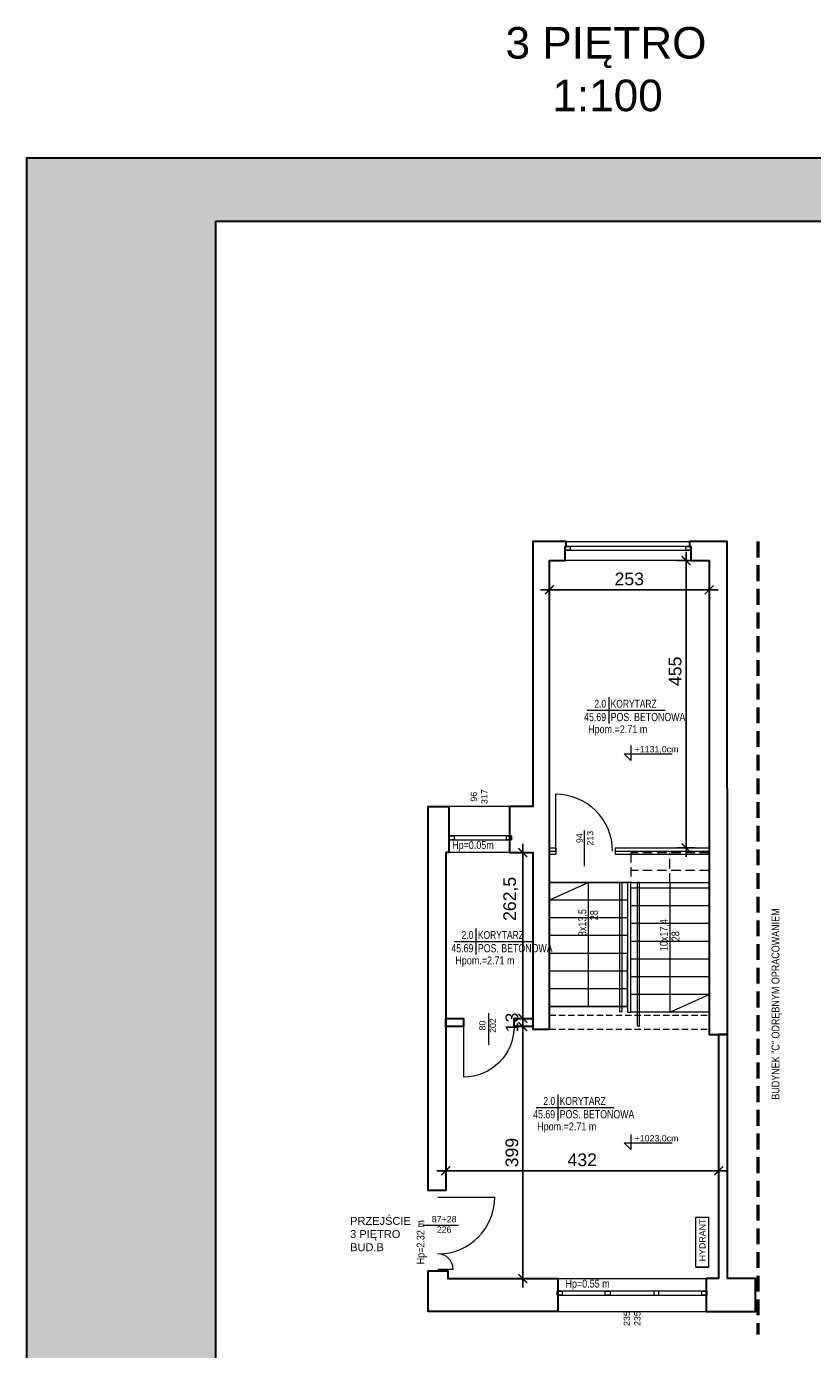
# Model space of a CAD drawing. Header units: millimetres. Extents: x 2046 to 20985, y -3049 to 4498.
# Tile 8 of 19: x 2046 to 3291, y 2224 to 4319. Entities that reach past the tile are written whole.
import ezdxf
from ezdxf.enums import TextEntityAlignment as Align

# ---------------------------------------------------------------- set-up
doc = ezdxf.new("R2010")
doc.units = ezdxf.units.MM
doc.linetypes.add('DASHED', pattern=[0.75, 0.5, -0.25])
doc.layers.get('0').update_dxf_attribs({"lineweight": 18})
for name, color, linetype, lineweight in [('!MARIUSZ', 220, 'Continuous', 35), ('BA_drz', 7, 'Continuous', 18), ('BA_met', 7, 'Continuous', 18), ('BA_txc', 1, 'Continuous', 18), ('BA_txs', 2, 'Continuous', 18), ('PG_OKNA', 7, 'Continuous', 18), ('PG_PARAPETY_WEWN.', 2, 'Continuous', 18), ('PG_PARAPETY_ZEWN.', 1, 'Continuous', 18), ('PG_PODCIĄGI', 1, 'DASHED', 18), ('PG_SCHODY', 2, 'Continuous', 18), ('PG_WIDOKOWE_CIENKIE', 1, 'Continuous', 18), ('PG_ŚCIANY_SŁUPY', 4, 'Continuous', 30), ('Przekrojowa', 60, 'Continuous', 18), ('Wymiarowa zewnętrzna', 50, 'Continuous', 18)]:
    doc.layers.add(name, color=color, linetype=linetype, lineweight=lineweight)
doc.styles.add('BIKTS', font='bikromsw.shx', dxfattribs={"width": 0.85})
doc.styles.add('ROMANS', font='bikromsw.shx', dxfattribs={"width": 0.8})
doc.styles.get("Standard").update_dxf_attribs({"font": 'arial.ttf'})
doc.dimstyles.new('Styl 50', dxfattribs={"dimscale": 0, "dimtxt": 12.5, "dimasz": 8, "dimexe": 17.5, "dimexo": 0, "dimgap": 5, "dimtad": 1, "dimdec": 1, "dimtxsty": 'Standard', "dimblk": 'ARCHTICK', "dimcen": 6, "dimdle": 8, "dimadec": 0, "dimazin": 0, "dimtfac": 1, "dimtdec": 1, "dimtmove": 1, "dimatfit": 3, "dimldrblk": 'ARCHTICK', "dimfxl": 17.5, "dimfxlon": 1, "dimarcsym": 0})

# ---------------------------------------------------------------- blocks, each defined once
blk = doc.blocks.new('dr1h901')
at = {"color": 0}
blk.add_line((-0.5, 0), (-0.5, 1), dxfattribs=at)
blk.add_line((0, 0.362), (0, -0.266))
blk.add_arc((-0.5, 0), 1, 0, 90, dxfattribs=at)
blk = doc.blocks.new('schody_3p')
at = {"layer": 'PG_PODCIĄGI', "color": 18, "ltscale": 30, "true_color": 0x000000}
for points in [[(5419.5, 3820), (5419.5, 3867), (5295.5, 3867), (5295.5, 3820)], [(5357.5, 3820), (5357.5, 3867)], [(5419.5, 3839), (5295.5, 3839)], [(5290.5, 3708), (5166.5, 3708)], [(5290.5, 3708), (5166.5, 3708)]]:
    blk.add_lwpolyline(points, dxfattribs=at)
at = {"layer": 'PG_PODCIĄGI', "color": 18, "ltscale": 20, "true_color": 0x000000}
for points in [[(5166.5, 3610), (5419.5, 3610)], [(5166.5, 3588), (5419.5, 3588)]]:
    blk.add_lwpolyline(points, dxfattribs=at)
at = {"layer": 'PG_SCHODY', "color": 18, "true_color": 0x000000}
for points in [[(5290.5, 3820), (5166.5, 3820)], [(5309.5, 3593), (5309.5, 3820), (5305.5, 3820), (5305.5, 3593), (5309.7, 3593)], [(5419.5, 3811), (5295.5, 3811)], [(5290.5, 3792), (5166.5, 3792)], [(5419.5, 3783), (5295.5, 3783)], [(5290.5, 3764), (5166.5, 3764)], [(5419.5, 3755), (5295.5, 3755)], [(5290.5, 3736), (5166.5, 3736)], [(5419.5, 3727), (5295.5, 3727)], [(5290.5, 3708), (5166.5, 3708)], [(5166.5, 3624), (5290.5, 3624), (5290.5, 3704.4)], [(5419.5, 3699), (5295.5, 3699)], [(5290.5, 3680), (5166.5, 3680)], [(5419.5, 3671), (5295.5, 3671)], [(5290.5, 3652), (5166.5, 3652)], [(5419.5, 3643), (5295.5, 3643)], [(5290.5, 3624), (5166.5, 3624)]]:
    blk.add_lwpolyline(points, dxfattribs=at)
for points in [[(5166.5, 3820), (5290.5, 3820), (5290.5, 3624), (5166.5, 3624)], [(5277.5, 3616), (5281.7, 3616), (5281.7, 3820), (5277.5, 3820)], [(5295.5, 3820), (5290.5, 3820), (5290.5, 3615), (5295.5, 3615)], [(5295.5, 3820), (5419.5, 3820), (5419.5, 3615), (5295.5, 3615)]]:
    blk.add_lwpolyline(points, close=True, dxfattribs=at)
at = {"layer": 'PG_WIDOKOWE_CIENKIE', "color": 18, "true_color": 0x000000}
for points in [[(5228.5, 3624), (5228.5, 3820), (5166.5, 3792)], [(5357.5, 3820), (5357.5, 3615), (5419.5, 3643)]]:
    blk.add_lwpolyline(points, dxfattribs=at)
at = {"layer": 'BA_txs', "color": 18, "true_color": 0x000000, "style": 'BIKTS', "width": 0.85}
for s, p in [('8x13,5', (5225, 3735.3)), ('28', (5243.4, 3760.5)), ('10x17,4', (5354, 3711.6)), ('28', (5372.4, 3727.2))]:
    blk.add_text(s, height=12.5, rotation=90, dxfattribs=at).set_placement(p)
blk = doc.blocks.new('bikmet')
blk.add_line((0, 1.65), (0, -1.65))
at = {"style": 'ROMANS', "width": 0.8}
blk.add_attdef('NRPOM', text='', height=1, dxfattribs=at).set_placement((-0.33, 0.33), align=Align.RIGHT)
blk.add_attdef('NWAPOM', (0.25, 0.33), '', height=1, dxfattribs=at)
blk.add_attdef('RAREA', text='', height=1.04, dxfattribs=at).set_placement((-0.33, -0.33), align=Align.TOP_RIGHT)
blk.add_attdef('PODLOGA', text='', height=1.04, dxfattribs=at).set_placement((0.25, -0.33), align=Align.TOP_LEFT)
blk = doc.blocks.new('_ArchTick')
at = {"color": 0, "linetype": 'ByBlock', "const_width": 0.15}
blk.add_lwpolyline([(-0.5, -0.5), (0.5, 0.5)], dxfattribs=at)
blk = doc.blocks.new('*D66')
at = {"layer": 'Defpoints', "color": 0, "transparency": 16777216}
for p in [(2874.3, 3472.9), (3127.3, 3472.9), (3127.3, 3426.5)]:
    blk.add_point(p, dxfattribs=at)
at = {"layer": 'Wymiarowa zewnętrzna', "color": 0, "lineweight": -2, "transparency": 16777216}
for p, q in [((2874.3, 3440.5), (2874.3, 3412.5)), ((3127.3, 3440.5), (3127.3, 3412.5)), ((2860.3, 3426.5), (3141.3, 3426.5))]:
    blk.add_line(p, q, dxfattribs=at)
at = {"layer": 'Wymiarowa zewnętrzna', "color": 0, "lineweight": -2, "transparency": 16777216, "xscale": 14, "yscale": 14, "zscale": 14, "rotation": 180}
blk.add_blockref('_ArchTick', (2874.3, 3426.5), dxfattribs=at)
at = {"layer": 'Wymiarowa zewnętrzna', "color": 0, "lineweight": -2, "transparency": 16777216, "xscale": 14, "yscale": 14, "zscale": 14}
blk.add_blockref('_ArchTick', (3127.3, 3426.5), dxfattribs=at)
at = {"layer": 'Wymiarowa zewnętrzna', "color": 0, "lineweight": 0, "transparency": 16777216, "insert": (3000.8, 3443.7), "char_height": 20, "attachment_point": 5}
blk.add_mtext('253', dxfattribs=at)
blk = doc.blocks.new('*D67')
at = {"layer": 'Defpoints', "color": 0, "transparency": 16777216}
for p in [(3127.3, 3472.9), (3090.7, 3017.9), (3127.3, 3017.9)]:
    blk.add_point(p, dxfattribs=at)
at = {"layer": 'Wymiarowa zewnętrzna', "color": 0, "lineweight": -2, "transparency": 16777216}
for p, q in [((3090.7, 3486.9), (3090.7, 3003.9)), ((3104.7, 3472.9), (3076.7, 3472.9)), ((3104.7, 3017.9), (3076.7, 3017.9))]:
    blk.add_line(p, q, dxfattribs=at)
at = {"layer": 'Wymiarowa zewnętrzna', "color": 0, "lineweight": -2, "transparency": 16777216, "xscale": 14, "yscale": 14, "zscale": 14}
for p, rotation in [((3090.7, 3472.9), 90), ((3090.7, 3017.9), 270)]:
    blk.add_blockref('_ArchTick', p, dxfattribs=dict(at, rotation=rotation))
at = {"layer": 'Wymiarowa zewnętrzna', "color": 0, "lineweight": 0, "transparency": 16777216, "insert": (3073.5, 3297.5), "char_height": 20, "attachment_point": 5, "rotation": 90}
blk.add_mtext('455', dxfattribs=at)
blk = doc.blocks.new('*D68')
at = {"layer": 'Defpoints', "color": 0, "transparency": 16777216}
for p in [(3142.3, 2506.6), (2710.3, 2475.4), (3142.3, 2475.4)]:
    blk.add_point(p, dxfattribs=at)
at = {"layer": 'Wymiarowa zewnętrzna', "color": 0, "lineweight": -2, "transparency": 16777216}
for p, q in [((2710.3, 2492.6), (2710.3, 2520.6)), ((3142.3, 2492.6), (3142.3, 2520.6)), ((2696.3, 2506.6), (3156.3, 2506.6))]:
    blk.add_line(p, q, dxfattribs=at)
at = {"layer": 'Wymiarowa zewnętrzna', "color": 0, "lineweight": -2, "transparency": 16777216, "xscale": 14, "yscale": 14, "zscale": 14, "rotation": 180}
blk.add_blockref('_ArchTick', (2710.3, 2506.6), dxfattribs=at)
at = {"layer": 'Wymiarowa zewnętrzna', "color": 0, "lineweight": -2, "transparency": 16777216, "xscale": 14, "yscale": 14, "zscale": 14}
blk.add_blockref('_ArchTick', (3142.3, 2506.6), dxfattribs=at)
at = {"layer": 'Wymiarowa zewnętrzna', "color": 0, "lineweight": 0, "transparency": 16777216, "insert": (2926.3, 2523.8), "char_height": 20, "attachment_point": 5}
blk.add_mtext('432', dxfattribs=at)
blk = doc.blocks.new('*D69')
at = {"layer": 'Defpoints', "color": 0, "transparency": 16777216}
for p in [(2848.3, 3010.4), (2832.2, 2747.9), (2848.3, 2747.9)]:
    blk.add_point(p, dxfattribs=at)
at = {"layer": 'Wymiarowa zewnętrzna', "color": 0, "lineweight": -2, "transparency": 16777216}
for p, q in [((2832.2, 3024.4), (2832.2, 2733.9)), ((2846.2, 3010.4), (2818.2, 3010.4)), ((2846.2, 2747.9), (2818.2, 2747.9))]:
    blk.add_line(p, q, dxfattribs=at)
at = {"layer": 'Wymiarowa zewnętrzna', "color": 0, "lineweight": -2, "transparency": 16777216, "xscale": 14, "yscale": 14, "zscale": 14}
for p, rotation in [((2832.2, 3010.4), 90), ((2832.2, 2747.9), 270)]:
    blk.add_blockref('_ArchTick', p, dxfattribs=dict(at, rotation=rotation))
at = {"layer": 'Wymiarowa zewnętrzna', "color": 0, "lineweight": 0, "transparency": 16777216, "insert": (2813.2, 2937.1), "char_height": 20, "attachment_point": 5, "rotation": 90}
blk.add_mtext('262,5', dxfattribs=at)
blk = doc.blocks.new('*D70')
at = {"layer": 'Defpoints', "color": 0, "transparency": 16777216}
for p in [(2848.3, 2747.9), (2832.2, 2734.9), (2848.3, 2734.9)]:
    blk.add_point(p, dxfattribs=at)
at = {"layer": 'Wymiarowa zewnętrzna', "color": 0, "lineweight": -2, "transparency": 16777216}
for p, q in [((2846.2, 2747.9), (2818.2, 2747.9)), ((2832.2, 2747.9), (2832.2, 2761.9)), ((2832.2, 2747.9), (2832.2, 2734.9)), ((2846.2, 2734.9), (2818.2, 2734.9)), ((2832.2, 2734.9), (2832.2, 2720.9))]:
    blk.add_line(p, q, dxfattribs=at)
at = {"layer": 'Wymiarowa zewnętrzna', "color": 0, "lineweight": -2, "transparency": 16777216, "xscale": 14, "yscale": 14, "zscale": 14}
for p, rotation in [((2832.2, 2747.9), 270), ((2832.2, 2734.9), 90)]:
    blk.add_blockref('_ArchTick', p, dxfattribs=dict(at, rotation=rotation))
at = {"layer": 'Wymiarowa zewnętrzna', "color": 0, "lineweight": 0, "transparency": 16777216, "insert": (2815, 2741.4), "char_height": 20, "attachment_point": 5, "rotation": 90}
blk.add_mtext('13', dxfattribs=at)
blk = doc.blocks.new('*D71')
at = {"layer": 'Defpoints', "color": 0, "transparency": 16777216}
for p in [(2848.3, 2734.9), (2832.2, 2335.9), (2887.8, 2335.9)]:
    blk.add_point(p, dxfattribs=at)
at = {"layer": 'Wymiarowa zewnętrzna', "color": 0, "lineweight": -2, "transparency": 16777216}
for p, q in [((2832.2, 2748.9), (2832.2, 2321.9)), ((2846.2, 2734.9), (2818.2, 2734.9)), ((2846.2, 2335.9), (2818.2, 2335.9))]:
    blk.add_line(p, q, dxfattribs=at)
at = {"layer": 'Wymiarowa zewnętrzna', "color": 0, "lineweight": -2, "transparency": 16777216, "xscale": 14, "yscale": 14, "zscale": 14}
for p, rotation in [((2832.2, 2734.9), 90), ((2832.2, 2335.9), 270)]:
    blk.add_blockref('_ArchTick', p, dxfattribs=dict(at, rotation=rotation))
at = {"layer": 'Wymiarowa zewnętrzna', "color": 0, "lineweight": 0, "transparency": 16777216, "insert": (2815, 2535.4), "char_height": 20, "attachment_point": 5, "rotation": 90}
blk.add_mtext('399', dxfattribs=at)
blk = doc.blocks.new('A$C4CFE6BD2')
at = {"true_color": 0xffffff}
h = blk.add_hatch(color=7, dxfattribs=at)
h.dxf.hatch_style = 1
h.paths.add_polyline_path([(100, 2870), (-2000, 2870), (-2000, -100), (100, -100)])
h.paths.add_polyline_path([(-1700, 2770), (0, 2770), (0, 0), (-1700, 0)], flags=16)
at = {"layer": 'PG_ŚCIANY_SŁUPY'}
blk.add_lwpolyline([(100, -100), (100, 2870), (-2000, 2870), (-2000, -100)], dxfattribs=at)
at = {"layer": 'Przekrojowa', "color": 18, "lineweight": 30, "true_color": 0x000000}
for p, q in [((-1700, 0), (-1700, 2770)), ((-1700, 2770), (0, 2770))]:
    blk.add_line(p, q, dxfattribs=at)

msp = doc.modelspace()

# ---------------------------------------------------------------- linework, layer by layer
at = {"layer": '!MARIUSZ', "color": 18, "linetype": 'DASHED', "lineweight": 50, "ltscale": 50, "true_color": 0x000000}
msp.add_line((3204.39, 3502.9), (3204.39, 2247.26), dxfattribs=at)
at = {"color": 18, "true_color": 0x000000}
msp.add_line((3106.07, 2354.11), (3126.07, 2354.11), dxfattribs=at)
msp.add_lwpolyline([(3106.07, 2433.3), (3126.07, 2433.3), (3126.07, 2354.11), (3106.07, 2354.11)], close=True, dxfattribs=at)
at = {"layer": 'BA_drz', "color": 18, "true_color": 0x000000}
msp.add_line((2697.76, 2350.87), (2721.76, 2350.87), dxfattribs=at)
msp.add_arc((2697.76, 2350.87), 24, 0, 90, dxfattribs=at)
at = {"layer": 'BA_met', "color": 18, "true_color": 0x000000}
for points in [[(2933.88, 3235.73), (3057.68, 3235.73)], [(2723.62, 2869.61), (2847.42, 2869.61)], [(2853.14, 2606.71), (2976.94, 2606.71)]]:
    msp.add_lwpolyline(points, dxfattribs=at)
at = {"layer": 'BA_txc', "color": 18, "true_color": 0x000000}
for p, q in [((3003.26, 3156.3), (2992.67, 3166.64)), ((2992.67, 3166.64), (3068.9, 3166.64)), ((3003.26, 3180.04), (3003.26, 3156.3)), ((3003.26, 2564), (3003.26, 2540.25)), ((3003.26, 2540.25), (2992.67, 2550.6)), ((2992.67, 2550.6), (3068.9, 2550.6))]:
    msp.add_line(p, q, dxfattribs=at)
at = {"layer": 'PG_OKNA', "color": 18, "true_color": 0x000000}
for points in [[(2899.26, 3495.37), (2899.26, 3489.37), (3098.26, 3489.37), (3098.26, 3495.37), (2899.26, 3495.37)], [(2886.76, 2315.87), (2886.76, 2309.87), (3123.76, 2309.87), (3123.76, 2315.87), (2886.76, 2315.87)]]:
    msp.add_lwpolyline(points, dxfattribs=at)
for points in [[(2899.26, 3495.37), (2907.26, 3495.37), (2907.26, 3489.37), (2899.26, 3489.37)], [(3090.26, 3495.37), (3098.26, 3495.37), (3098.26, 3489.37), (3090.26, 3489.37)], [(2715.26, 3036.87), (2715.26, 3030.87), (2814.26, 3030.87), (2814.26, 3036.87)], [(2715.26, 3036.87), (2723.26, 3036.87), (2723.26, 3030.87), (2715.26, 3030.87)], [(2806.26, 3036.87), (2814.26, 3036.87), (2814.26, 3030.87), (2806.26, 3030.87)], [(2886.76, 2315.87), (2894.76, 2315.87), (2894.76, 2309.87), (2886.76, 2309.87)], [(2962.76, 2315.87), (2970.76, 2315.87), (2970.76, 2309.87), (2962.76, 2309.87)], [(3047.76, 2315.87), (3039.76, 2315.87), (3039.76, 2309.87), (3047.76, 2309.87)], [(3115.76, 2315.87), (3123.76, 2315.87), (3123.76, 2309.87), (3115.76, 2309.87)]]:
    msp.add_lwpolyline(points, close=True, dxfattribs=at)
at = {"layer": 'PG_PARAPETY_WEWN.', "color": 18, "true_color": 0x000000}
for points in [[(3098.26, 3472.87), (2899.26, 3472.87)], [(2815.26, 3010.37), (2715.26, 3010.37)], [(2887.76, 2335.87), (3122.76, 2335.87)], [(2887.76, 2283.87), (3122.76, 2283.87)]]:
    msp.add_lwpolyline(points, dxfattribs=at)
at = {"layer": 'PG_PARAPETY_ZEWN.', "color": 18, "true_color": 0x000000}
for points in [[(2900.76, 3502.87), (3096.26, 3502.87)], [(2815.26, 3083.37), (2715.26, 3083.37)]]:
    msp.add_lwpolyline(points, dxfattribs=at)
at = {"layer": 'PG_SCHODY', "color": 18, "true_color": 0x000000}
msp.add_lwpolyline([(3116.26, 2315.87), (2894.76, 2315.87)], dxfattribs=at)
at = {"layer": 'PG_WIDOKOWE_CIENKIE', "color": 18, "true_color": 0x000000}
for p, q in [((2874.26, 3017.87), (2884.26, 3017.87)), ((2884.26, 3017.87), (2884.26, 3007.87)), ((2978.26, 3017.87), (2978.26, 3007.87)), ((2978.26, 3017.87), (3127.26, 3017.87)), ((2874.26, 3012.87), (2884.26, 3012.87)), ((2874.26, 3007.87), (2884.26, 3007.87)), ((2978.26, 3012.87), (3127.26, 3012.87)), ((2978.26, 3007.87), (3127.26, 3007.87))]:
    msp.add_line(p, q, dxfattribs=at)
at = {"layer": 'PG_ŚCIANY_SŁUPY', "color": 18, "true_color": 0x000000}
for points in [[(2900.76, 3502.87), (2848.26, 3502.87), (2848.26, 3083.37), (2811.26, 3083.37), (2811.26, 3010.37), (2848.26, 3010.37), (2848.26, 2730.87), (2874.26, 2730.87), (2874.26, 3472.87), (2899.26, 3472.87), (2899.26, 3495.37), (2900.76, 3495.37), (2900.76, 3502.87)], [(3156.26, 2722.37), (3155.76, 3502.87), (3096.26, 3502.87), (3096.26, 3495.37), (3098.26, 3495.37), (3098.26, 3472.87), (3127.26, 3472.87), (3127.26, 2722.37), (3156.26, 2722.37)], [(2715.26, 3083.37), (2715.26, 3010.37), (2710.26, 3010.37), (2710.26, 2475.37), (2682.26, 2475.37), (2682.26, 3083.37), (2714.76, 3083.37)], [(3142.26, 2722.37), (3142.26, 2335.87), (3122.76, 2335.87), (3122.76, 2283.87), (3200.45, 2283.87), (3200.45, 2335.87), (3156.26, 2335.87), (3156.26, 2722.37), (3142.26, 2722.37)]]:
    msp.add_lwpolyline(points, dxfattribs=at)
for points in [[(2710.26, 2747.87), (2738.26, 2747.87), (2738.26, 2734.87), (2710.26, 2734.87)], [(2818.26, 2747.87), (2848.26, 2747.87), (2848.26, 2734.87), (2818.26, 2734.87)], [(2682.26, 2348.37), (2713.26, 2348.37), (2713.26, 2335.87), (2887.76, 2335.87), (2887.76, 2283.87), (2682.26, 2283.87)]]:
    msp.add_lwpolyline(points, close=True, dxfattribs=at)

# ---------------------------------------------------------------- block references
at = {"layer": 'BA_drz', "color": 18, "true_color": 0x000000, "xscale": 90, "yscale": 90, "zscale": -90}
msp.add_blockref('dr1h901', (2929.26, 3012.87), dxfattribs=at)
at = {"layer": 'BA_drz', "color": 18, "true_color": 0x000000, "xscale": -79.99999999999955, "yscale": 79.99999999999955, "zscale": -79.99999999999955, "rotation": 180}
msp.add_blockref('dr1h901', (2778.26, 2734.87), dxfattribs=at)
at = {"layer": 'BA_drz', "color": 18, "true_color": 0x000000, "extrusion": (0, 0, -1), "xscale": -90, "yscale": 89.99999999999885, "zscale": 90, "rotation": 90}
msp.add_blockref('dr1h901', (-2697.76, 2419.87), dxfattribs=at)
at = {"layer": 'BA_met', "color": 18, "true_color": 0x000000, "xscale": 12.5, "yscale": 12.5, "zscale": 12.5}
for p in [(2968.23, 3235.73), (2757.97, 2869.61), (2887.49, 2606.71)]:
    msp.add_blockref('bikmet', p, dxfattribs=at).add_auto_attribs({'NRPOM': ' 2.0', 'NWAPOM': 'KORYTARZ', 'RAREA': '45.69', 'PODLOGA': 'POS. BETONOWA'})
at = {"layer": 'PG_ŚCIANY_SŁUPY'}
msp.add_blockref('A$C4CFE6BD2', (4046.22, 1240.32), dxfattribs=at)
at = {"layer": 'PG_ŚCIANY_SŁUPY', "color": 18, "true_color": 0x000000}
msp.add_blockref('schody_3p', (-2292.25, -857.11), dxfattribs=at)

# ---------------------------------------------------------------- texts
at = {"color": 18, "true_color": 0x000000, "insert": (3111.52, 2363.27), "char_height": 10, "attachment_point": 1, "rotation": 90}
msp.add_mtext_dynamic_manual_height_columns('HYDRANT', width=650.6795, gutter_width=50, heights=[0], dxfattribs=at)
at = {"layer": 'BA_drz', "char_height": 10, "attachment_point": 1, "rotation": 90}
for s, insert in [('\\pi11.87026;96\\P\\pi7.98554;317', (2749.59, 3079.28)), ('\\pi11.88731;94\\P\\pi7.89686;213', (2917.13, 3013.6)), ('\\pi11.87708;80\\P\\pi7.94802;202', (2763.09, 2716.96)), ('\\pi7.85935;235\\P235', (2991.87, 2252.99))]:
    msp.add_mtext_dynamic_manual_height_columns(s, width=38.0584, gutter_width=50, heights=[0], dxfattribs=dict(at, insert=insert))
at = {"layer": 'BA_drz', "insert": (2688.07, 2435.04), "char_height": 10, "attachment_point": 1}
msp.add_mtext_dynamic_manual_height_columns('\\pi0.00123;87+28\\P\\pi7.90028;226', width=38.0584, gutter_width=50, heights=[0], dxfattribs=at)
at = {"layer": 'BA_txc', "color": 18, "true_color": 0x000000, "char_height": 10, "attachment_point": 1}
for s, insert in [('+1131,0cm', (3009.2, 3179.09)), ('+1023,0cm', (3009.2, 2563.05))]:
    msp.add_mtext_dynamic_manual_height_columns(s, width=650.6795, gutter_width=50, heights=[0], dxfattribs=dict(at, insert=insert))
at = {"layer": 'BA_txs', "color": 18, "true_color": 0x000000, "style": 'BIKTS', "width": 0.85}
for s, p in [('Hpom.=2.71 m', (2935.68, 3199.55)), ('Hp=0.05m', (2720.28, 3016.09)), ('Hpom.=2.71 m', (2725.42, 2833.44)), ('Hpom.=2.71 m', (2854.95, 2570.54)), ('Hp=0.55 m', (2899.78, 2321.59))]:
    msp.add_text(s, height=12.5, dxfattribs=at).set_placement(p)
for s, p in [('BUDYNEK "C" ODRĘBNYM OPRACOWANIEM', (3238.62, 2619.1)), ('Hp=2.32 m', (2676.53, 2358.39))]:
    msp.add_text(s, height=12.5, rotation=90, dxfattribs=at).set_placement(p)
at = {"layer": 'BA_txs', "color": 18, "true_color": 0x000000, "attachment_point": 1}
for s, width, insert, char_height in [('\\pi129.96988;3 PIĘTRO\\P\\pi204.15133;1:100', 572.1499, (2674.86, 4317.75), 50), ('PRZEJŚCIE\\P3 PIĘTRO\\PBUD.B', 398.1585, (2558.8, 2433.44), 12.5)]:
    msp.add_mtext_dynamic_manual_height_columns(s, width=width, gutter_width=12.5, heights=[0], dxfattribs=dict(at, insert=insert, char_height=char_height))

# ---------------------------------------------------------------- dimensions: what is measured, and where the dimension line sits
at = {"layer": 'Wymiarowa zewnętrzna', "color": 251, "lineweight": 0}
for base, p1, p2, picture, middle in [((3090.69, 3017.87), (3127.26, 3472.87), (3127.26, 3017.87), '*D67', (3090.69, 3297.55)), ((2832.21, 2747.87), (2848.26, 3010.37), (2848.26, 2747.87), '*D69', (2832.21, 2937.08))]:
    dim = msp.add_linear_dim(base=base, p1=p1, p2=p2, angle=90, dimstyle='Styl 50', override={"dimscale": 1, "dimtxt": 20, "dimasz": 14, "dimexe": 14, "dimgap": 7, "dimrnd": 0.5, "dimdle": 14, "dimtix": 1, "dimfxl": 14}, dxfattribs=at)
    dim.commit()
    dim.dimension.update_dxf_attribs({"geometry": picture, "text_midpoint": middle, "dimtype": 160})
for base, p1, p2, picture, middle in [((3127.26, 3426.5), (2874.26, 3472.87), (3127.26, 3472.87), '*D66', (3000.76, 3443.71)), ((3142.26, 2506.61), (2710.26, 2475.37), (3142.26, 2475.37), '*D68', (2926.26, 2523.83))]:
    dim = msp.add_linear_dim(base=base, p1=p1, p2=p2, dimstyle='Styl 50', override={"dimscale": 1, "dimtxt": 20, "dimasz": 14, "dimexe": 14, "dimgap": 7, "dimrnd": 0.5, "dimdle": 14, "dimtix": 1, "dimfxl": 14}, dxfattribs=at)
    dim.commit()
    dim.dimension.update_dxf_attribs({"geometry": picture, "text_midpoint": middle})
for base, p1, p2, picture, middle in [((2832.21, 2734.87), (2848.26, 2747.87), (2848.26, 2734.87), '*D70', (2814.99, 2741.37)), ((2832.21, 2335.87), (2848.26, 2734.87), (2887.76, 2335.87), '*D71', (2814.99, 2535.37))]:
    dim = msp.add_linear_dim(base=base, p1=p1, p2=p2, angle=90, dimstyle='Styl 50', override={"dimscale": 1, "dimtxt": 20, "dimasz": 14, "dimexe": 14, "dimgap": 7, "dimrnd": 0.5, "dimdle": 14, "dimtix": 1, "dimfxl": 14}, dxfattribs=at)
    dim.commit()
    dim.dimension.update_dxf_attribs({"geometry": picture, "text_midpoint": middle})

doc.saveas('drawing.dxf')
